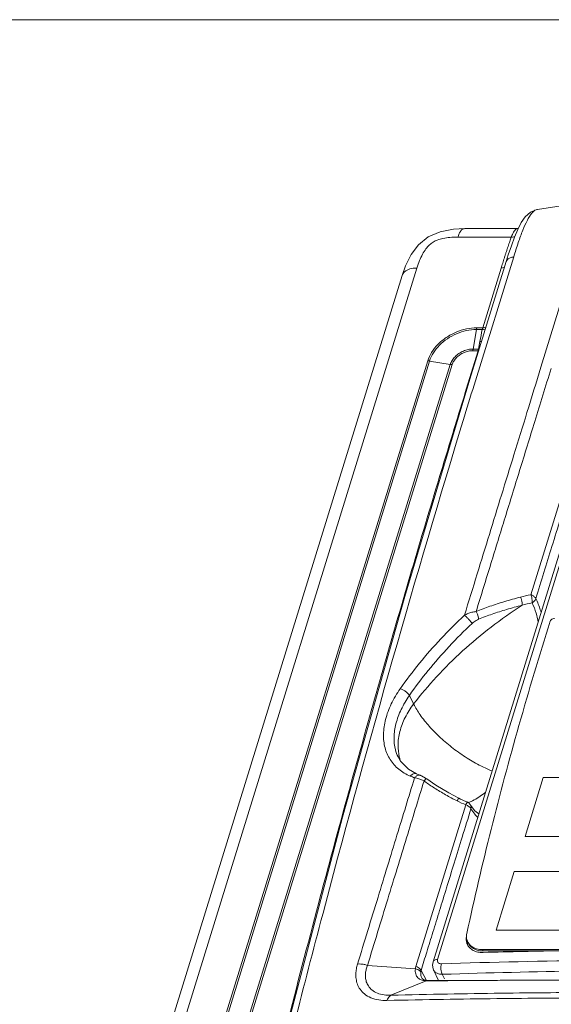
# Model space of a CAD drawing. Header units: millimetres. Extents: x -473 to 23648, y -382 to 1866.
# Tile 77 of 256: x 3119 to 3190, y 516 to 647. Entities that reach past the tile are written whole.
import ezdxf

# ---------------------------------------------------------------- set-up
doc = ezdxf.new("R2010")
doc.units = ezdxf.units.MM
doc.header["$LTSCALE"] = 80
doc.layers.get('0').update_dxf_attribs({"linetype": 'CONTINUOUS'})

msp = doc.modelspace()

# ---------------------------------------------------------------- linework, layer by layer
at = {"lineweight": 0}
msp.add_line((4537.836, 647.262), (2110.224, 647.262), dxfattribs=at)
at = {"color": 0, "linetype": 'Continuous', "lineweight": 0}
for p, q in [((3188.154, 621.972), (3188.15, 621.971)), ((3185.994, 620.216), (3185.534, 619.311)), ((3184.674, 618.28), (3177.555, 618.28)), ((3185.487, 619.415), (3178.469, 619.415)), ((3185.534, 619.311), (3185.101, 618.272)), ((3185.594, 619.43), (3185.485, 619.415)), ((3184.276, 615.908), (3183.993, 615.007)), ((3183.993, 615.008), (3179.151, 599.341)), ((3184.988, 615.642), (3179.884, 599.125)), ((3183.418, 614.46), (3183.322, 614.151)), ((3170.117, 613.172), (3138.286, 510.164)), ((3172.069, 614.151), (3140.237, 511.143)), ((3183.322, 614.151), (3180.86, 606.185)), ((3188.624, 600.925), (3191.11, 608.971)), ((3179.587, 603.356), (3180.028, 605.963)), ((3180.028, 605.963), (3180.797, 605.962)), ((3180.08, 606.185), (3180.86, 606.185)), ((3199.747, 604.209), (3174.233, 521.647)), ((3200.352, 604.535), (3174.838, 521.972)), ((3180.485, 604.354), (3180.312, 603.356)), ((3180.26, 603.133), (3178.67, 597.987)), ((3180.26, 603.133), (3179.535, 603.133)), ((3180.312, 603.356), (3179.587, 603.356)), ((3145.524, 511.143), (3173.531, 601.774)), ((3145.771, 511.122), (3173.778, 601.753)), ((3176.532, 601.298), (3148.525, 510.667)), ((3176.779, 601.277), (3148.772, 510.646)), ((3176.532, 601.298), (3173.778, 601.753)), ((3187.28, 570.591), (3196.533, 600.532)), ((3177.642, 594.652), (3177.525, 594.27)), ((3171.652, 556.03), (3171.088, 557.178)), ((3169.582, 548.967), (3169.574, 548.983)), ((3172.112, 546.69), (3172.041, 546.72)), ((3172.042, 546.72), (3172.042, 546.72)), ((3172.553, 546.515), (3172.557, 546.514)), ((3172.706, 546.454), (3172.553, 546.515)), ((3173.248, 546.155), (3172.706, 546.454)), ((3173.39, 546.057), (3173.248, 546.155)), ((3186.518, 538.382), (3188.939, 546.216)), ((3188.939, 546.216), (3202.755, 546.216)), ((3171.959, 521.029), (3178.619, 542.571)), ((3179.241, 542.562), (3179.24, 542.563)), ((3179.819, 541.773), (3179.241, 542.563)), ((3162.174, 540.927), (3154.557, 511.98)), ((3180.327, 541.366), (3179.819, 541.773)), ((3200.334, 538.382), (3186.518, 538.382)), ((3182.652, 525.873), (3185.073, 533.706)), ((3185.073, 533.706), (3203.034, 533.706)), ((3159.007, 529.577), (3158.692, 528.389)), ((3159.882, 529.343), (3159.568, 528.155)), ((3159.568, 528.155), (3159.296, 527.126)), ((3200.613, 525.873), (3182.652, 525.873)), ((3180.829, 523.287), (3180.921, 523.101)), ((3180.829, 523.287), (3232.615, 523.287)), ((3180.924, 522.908), (3180.891, 522.907)), ((3180.921, 523.101), (3191.618, 523.101)), ((3165.499, 521.185), (3171.893, 520.716)), ((3172.648, 520.521), (3173.377, 519.176)), ((3174.967, 519.156), (3174.294, 520.599)), ((3175.456, 519.994), (3175.508, 519.996)), ((3175.749, 519.381), (3175.456, 519.994)), ((3168.626, 517.202), (3173.331, 519.113)), ((3172.788, 519.444), (3172.742, 519.517)), ((3172.746, 519.509), (3172.742, 519.516)), ((3173.028, 519.255), (3172.788, 519.444)), ((3173.489, 519.151), (3173.028, 519.255)), ((3173.331, 519.113), (3173.489, 519.151)), ((3173.489, 519.151), (3173.49, 519.151)), ((3173.786, 519.148), (3173.49, 519.151)), ((3173.68, 519.111), (3173.786, 519.148)), ((3173.787, 519.112), (3173.68, 519.111))]:
    msp.add_line(p, q, dxfattribs=at)
for points in [[(3237.419, 626.442), (3221.087, 625.953), (3204.282, 624.428), (3188.15, 621.972)], [(3188.156, 621.972), (3188.058, 621.952), (3187.213, 621.596), (3186.529, 620.987), (3185.994, 620.216)], [(3178.469, 619.415), (3176.984, 619.341), (3175.177, 618.996), (3173.582, 618.299), (3172.302, 617.241), (3171.33, 615.939), (3170.582, 614.459), (3170.117, 613.171)], [(3185.101, 618.272), (3184.683, 617.13), (3184.276, 615.908)], [(3179.151, 599.341), (3170.458, 570.352), (3162.174, 540.927)], [(3172.042, 546.72), (3170.959, 547.334), (3169.912, 548.404), (3169.574, 548.983)], [(3172.557, 546.514), (3172.516, 546.529), (3172.112, 546.69)], [(3177.668, 543.475), (3176.339, 544.179), (3174.603, 545.227), (3173.39, 546.058)], [(3178.773, 542.967), (3178.589, 543.046), (3177.893, 543.364), (3177.668, 543.475)], [(3174.233, 521.647), (3174.164, 521.213), (3174.238, 520.741), (3174.296, 520.596)], [(3205.524, 519.245), (3194.1, 519.237), (3183.181, 519.211), (3173.786, 519.148)]]:
    msp.add_lwpolyline(points, dxfattribs=at)
for centre, radius, start, end in [((3398.545, 547.731), 225.239, 162.58226, 162.76683), ((3351.19, 562.577), 175.611, 162.45227, 162.57914), ((3222.871, 596.986), 43.021, 167.95602, 170.13833), ((3180.494, 606.118), 1.764, 269.72185, 276.94412), ((3180.26, 604.463), 1.33, 269.97302, 272.84754), ((3180.32, 605.14), 1.784, 269.7404, 272.39539), ((4926.425, 60.332), 1827.759, 162.855465, 163.009889), ((4893.007, 70.31), 1792.884, 163.002773, 165.165335), ((3192.165, 545.606), 25.458, 101.06313, 104.26264), ((3192.975, 544.499), 25.626, 102.44739, 105.54116), ((3175.683, 550.387), 6.104, 193.11855, 195.44202), ((3175.638, 550.375), 6.057, 195.44801, 199.47277), ((3175.778, 557.102), 11.625, 246.85296, 248.34663), ((3175.882, 557.358), 11.901, 248.33223, 249.80624), ((3170.964, 541.832), 4.45, 62.24192, 65.20873), ((3190.896, 570.549), 30.544, 234.21754, 234.46265), ((3186.227, 560.663), 19.626, 243.45063, 247.19242), ((3178.062, 540.984), 1.682, 62.78078, 70.64916), ((3178.388, 542.049), 0.996, 43.24528, 67.2268), ((3176.19, 549.733), 7.391, 291.49857, 293.23539), ((3175.967, 550.246), 7.95, 293.25504, 296.4754), ((3178.378, 542.041), 1.008, 31.20709, 43.21114), ((4843.756, 81.756), 1743.25, 165.154881, 165.711063), ((4858.691, 79.535), 1757.35, 165.244419, 165.732093), ((3180.402, 524.677), 1.744, 184.83189, 193.38509), ((3180.309, 524.655), 1.649, 193.39066, 200.56092), ((3180.229, 524.625), 1.563, 200.57211, 206.17999), ((3180.714, 524.375), 1.903, 178.73935, 181.73974), ((3180.632, 524.373), 1.821, 181.73959, 184.85329), ((3180.577, 524.368), 1.766, 184.85856, 188.80468), ((3180.252, 524.994), 1.546, 206.05446, 212.27451), ((3180.237, 524.985), 1.528, 212.29424, 213.60796), ((3180.256, 524.998), 1.552, 213.60935, 215.45056), ((3180.921, 526.305), 3.204, 267.95263, 270.00603), ((3206.291, -409.224), 932.477, 90.901696, 91.558859), ((3173.663, 520.504), 1.783, 162.9028, 173.19371), ((3205.908, -393.008), 913.509, 90.753087, 91.907072), ((3173.55, 525.772), 6.662, 268.11723, 269.47403), ((3173.559, 526.608), 7.498, 269.45895, 270.91968)]:
    msp.add_arc(centre, radius, start, end, dxfattribs=at)
for points, start_tangent, end_tangent in [([(3188.001, 621.929), (3187.992, 621.926), (3187.408, 621.462), (3186.811, 620.525), (3186.212, 619.197), (3185.607, 617.556), (3184.988, 615.642)], (-0.948555, -0.3166124), (-0.2952659, -0.9554151)), ([(3188.151, 621.964), (3188.001, 621.929)], (-0.9894498, -0.1448763), (-0.948555, -0.3166124)), ([(3177.555, 618.28), (3176.487, 618.232), (3175.561, 618.096), (3174.805, 617.882), (3174.243, 617.611), (3173.773, 617.252), (3173.293, 616.711), (3172.835, 615.998), (3172.423, 615.138), (3172.069, 614.151)], (-1, 0.00008), (-0.2951531, -0.95545)), ([(3177.555, 618.28), (3177.878, 619.002), (3178.281, 619.376), (3178.469, 619.405)], (0.2952657, 0.9554152), (0.9999013, -0.0140502)), ([(3184.674, 618.28), (3184.577, 618.012), (3184.47, 617.711), (3184.356, 617.381), (3184.238, 617.03), (3184.116, 616.662), (3183.993, 616.285), (3183.871, 615.903), (3183.75, 615.524)], (-0.3461142, -0.9381924), (-0.3015328, -0.9534558)), ([(3184.89, 618.778), (3184.862, 618.72), (3184.674, 618.28)], (-0.4389193, -0.8985265), (-0.3625076, -0.9319808)), ([(3184.674, 618.28), (3185.018, 618.318), (3185.165, 618.384)], (0.9990378, -0.043858), (0.8384261, 0.5450152)), ([(3185.485, 619.415), (3185.366, 619.39), (3185.213, 619.282), (3185.048, 619.066), (3184.89, 618.778)], (-0.9999351, -0.0113943), (-0.4389193, -0.8985265)), ([(3184.988, 615.642), (3184.521, 615.523), (3184.178, 615.305), (3183.993, 615.008)], (-0.992377, -0.1232394), (-0.2955531, -0.9553263)), ([(3172.069, 614.151), (3171.133, 614.025), (3170.447, 613.666), (3170.118, 613.172)], (-1, 0), (-0.3020824, -0.9532818)), ([(3183.322, 614.151), (3183.699, 614.215), (3183.772, 614.25)], (1, 0.0000003), (0.8782401, 0.47822)), ([(3173.531, 601.774), (3174.054, 602.906), (3174.899, 603.972), (3176.008, 604.889), (3177.301, 605.593), (3178.692, 606.035), (3180.08, 606.185)], (0.2952474, 0.9554208), (1, 0)), ([(3173.778, 601.753), (3174.28, 602.837), (3175.087, 603.853), (3176.144, 604.727), (3177.377, 605.397), (3178.702, 605.819), (3180.028, 605.963)], (0.2952474, 0.9554208), (1, 0)), ([(3180.08, 606.185), (3180.06, 606.115), (3180.043, 606.041), (3180.028, 605.963)], (-0.2952903, -0.9554076), (-0.1669668, -0.9859625)), ([(3180.86, 606.185), (3180.827, 606.074), (3180.797, 605.962)], (-0.2952456, -0.9554214), (-0.2493967, -0.9684014)), ([(3180.797, 605.962), (3181.171, 605.987), (3181.214, 605.996)], (0.99903, -0.0440341), (0.9766915, 0.2146477)), ([(3180.86, 606.185), (3181.237, 606.25), (3181.31, 606.284)], (1, 0.0000001), (0.8782405, 0.4782192)), ([(3179.587, 603.356), (3178.939, 603.285), (3178.292, 603.08), (3177.69, 602.753), (3177.174, 602.327), (3176.779, 601.83), (3176.532, 601.298)], (-1, 0), (-0.2952474, -0.9554208)), ([(3179.535, 603.133), (3178.954, 603.07), (3178.369, 602.885), (3177.824, 602.589), (3177.357, 602.203), (3177, 601.754), (3176.779, 601.277)], (-1, 0), (-0.2952474, -0.9554208)), ([(3179.587, 603.356), (3179.572, 603.278), (3179.555, 603.203), (3179.535, 603.133)], (-0.1669676, -0.9859624), (-0.2952264, -0.9554273)), ([(3180.312, 603.356), (3180.289, 603.243), (3180.26, 603.133)], (-0.166966, -0.9859626), (-0.2952474, -0.9554208)), ([(3173.531, 601.774), (3173.612, 601.772), (3173.694, 601.765), (3173.778, 601.753)], (1, 0.0000524), (0.9866019, -0.1631461)), ([(3176.532, 601.298), (3176.615, 601.286), (3176.698, 601.279), (3176.779, 601.277)], (0.9866018, -0.1631471), (1, -0.0000256)), ([(3178.428, 567.858), (3180.128, 573.382), (3181.75, 578.649), (3183.364, 583.887), (3185.022, 589.261), (3186.762, 594.899), (3188.624, 600.925)], (0.2939866, 0.9558095), (0.2952601, 0.9554169)), ([(3179.984, 568.353), (3181.959, 574.763), (3183.855, 580.916), (3185.779, 587.15), (3187.796, 593.687), (3189.974, 600.737)], (0.2943648, 0.9556931), (0.2952339, 0.955425)), ([(3187.948, 570.09), (3190.092, 577.029), (3192.416, 584.553), (3194.816, 592.323), (3197.199, 600.032)], (0.2951162, 0.9554614), (0.2952474, 0.9554208)), ([(3178.67, 597.987), (3177.642, 594.652)], (-0.2952474, -0.9554208), (-0.293409, -0.955987)), ([(3177.525, 594.27), (3174.863, 585.511), (3171.155, 573.034), (3167.545, 560.556), (3164.033, 548.079), (3160.62, 535.601), (3159.007, 529.577)], (-0.2931986, -0.9560516), (-0.2568812, -0.966443)), ([(3179.984, 568.353), (3181.831, 569.053), (3183.793, 569.695), (3185.893, 570.279)], (0.9268726, 0.3753762), (0.9691956, 0.2462925)), ([(3185.893, 570.279), (3186.027, 569.921), (3186.103, 569.537), (3186.109, 569.188)], (0.433748, -0.9010342), (-0.0965246, -0.9953306)), ([(3187.28, 570.591), (3187.425, 570.532), (3187.573, 570.453), (3187.717, 570.353), (3187.847, 570.231), (3187.948, 570.09)], (0.9416623, -0.3365593), (0.4769727, -0.8789181)), ([(3187.28, 570.591), (3187.391, 570.242), (3187.451, 569.868), (3187.451, 569.522)], (0.4179247, -0.9084817), (-0.0562009, -0.9984195)), ([(3187.948, 570.09), (3187.841, 569.881), (3187.671, 569.687), (3187.451, 569.522)], (-0.3295406, -0.9441414), (-0.8589546, -0.5120517)), ([(3187.948, 570.09), (3188.538, 568.57), (3188.641, 568.218)], (0.440823, -0.897594), (0.267158, -0.9636528)), ([(3171.652, 556.03), (3174.713, 559.668), (3178.171, 563.101), (3181.986, 566.287), (3186.109, 569.188)], (0.6074189, 0.7943817), (0.8406236, 0.5416197)), ([(3180.308, 567.34), (3182.121, 568.013), (3184.048, 568.629), (3186.109, 569.188)], (0.9292341, 0.3694916), (0.9708685, 0.2396131)), ([(3187.451, 569.522), (3187.978, 568.13), (3188.257, 566.953)], (0.4401702, -0.8979144), (0.1858941, -0.9825698)), ([(3169.864, 558.072), (3172.422, 561.453), (3175.286, 564.73), (3178.428, 567.858)], (0.5743934, 0.8185794), (0.7324849, 0.6807833)), ([(3178.428, 567.858), (3178.883, 568.084), (3179.408, 568.26), (3179.984, 568.353)], (0.8654569, 0.5009833), (0.9975393, 0.0701096)), ([(3178.428, 567.858), (3178.686, 567.637), (3178.974, 567.347), (3179.242, 567.039), (3179.444, 566.767)], (0.7941833, -0.6076782), (0.5488498, -0.835921)), ([(3179.444, 566.767), (3179.699, 566.983), (3179.991, 567.182), (3180.308, 567.34)], (0.7308686, 0.6825182), (0.9293101, 0.3693002)), ([(3179.984, 568.353), (3180.156, 568.026), (3180.269, 567.672), (3180.308, 567.34)], (0.54583, -0.837896), (-0.0033422, -0.9999944)), ([(3190.448, 567.444), (3190.203, 567.392), (3189.991, 567.25), (3189.868, 567.055)], (-1, 0), (-0.3026967, -0.9530869)), ([(3171.088, 557.178), (3173.585, 560.491), (3176.379, 563.701), (3179.444, 566.767)], (0.5729306, 0.8196039), (0.7308818, 0.682504)), ([(3189.868, 567.055), (3185.692, 553.176), (3181.983, 539.305), (3178.744, 525.454)], (-0.3026967, -0.9530869), (-0.2120789, -0.9772525)), ([(3171.208, 546.413), (3169.663, 547.341), (3168.525, 548.619), (3167.84, 550.188), (3167.631, 551.996), (3167.907, 553.969), (3168.664, 556.03), (3169.864, 558.072)], (-0.9193308, 0.3934856), (0.5742456, 0.8186831)), ([(3169.864, 558.072), (3170.202, 557.936), (3170.561, 557.713), (3170.876, 557.444), (3171.088, 557.178)], (0.9652536, -0.261315), (0.5093166, -0.8605792)), ([(3169.574, 548.983), (3169.226, 549.928), (3169.039, 551.584), (3169.295, 553.397), (3169.99, 555.295), (3171.088, 557.178)], (-0.4364764, 0.8997157), (0.570691, 0.8211649)), ([(3169.739, 549.002), (3169.571, 550.513), (3169.814, 552.361), (3170.518, 554.226), (3171.652, 556.03)], (-0.2270368, 0.9738862), (0.6074189, 0.7943817)), ([(3182.098, 547.104), (3180.623, 547.769), (3178.767, 548.827), (3176.941, 550.104), (3175.237, 551.537), (3173.739, 553.053), (3172.524, 554.576), (3171.652, 556.03)], (-0.9306528, 0.3659036), (-0.4405427, 0.8977317)), ([(3164.173, 521.353), (3166.901, 530.275), (3169.432, 538.544), (3171.774, 546.188)], (0.2922745, 0.9563345), (0.2930963, 0.9560829)), ([(3171.208, 546.413), (3171.49, 546.657), (3171.797, 546.759), (3172.041, 546.72)], (0.6391206, 0.7691065), (0.9211092, -0.3893043)), ([(3171.774, 546.188), (3172.043, 546.436), (3172.34, 546.541)], (0.616299, 0.7875123), (0.9965411, 0.0831009)), ([(3172.063, 546.138), (3171.774, 546.188)], (-0.9753291, 0.220756), (-0.9933166, 0.1154219)), ([(3172.83, 545.873), (3172.597, 545.972), (3172.34, 546.063), (3172.063, 546.138)], (-0.9078631, 0.4192668), (-0.9753291, 0.220756)), ([(3172.34, 546.541), (3172.553, 546.515)], (0.9965411, 0.0831009), (0.9434098, -0.3316292)), ([(3173.036, 545.771), (3173.254, 545.991), (3173.38, 546.061), (3173.385, 546.055)], (0.6605313, 0.7507985), (0.509757, -0.8603184)), ([(3165.499, 521.185), (3168.205, 530.024), (3170.713, 538.204), (3173.036, 545.771)], (0.2924461, 0.956282), (0.2936796, 0.9559039)), ([(3177.454, 543.106), (3175.91, 543.929), (3174.432, 544.822), (3173.143, 545.694)], (-0.8945571, 0.4469536), (-0.8137361, 0.5812345)), ([(3177.454, 543.106), (3177.607, 543.386), (3177.668, 543.475)], (0.4670866, 0.8842116), (0.9960829, 0.0884242)), ([(3181.223, 544.232), (3181.098, 544.134), (3179.511, 543.129)], (-0.7828383, -0.6222252), (-0.8953286, -0.4454062)), ([(3178.619, 542.571), (3178.736, 542.863), (3178.773, 542.967)], (0.4078106, 0.9130666), (-0.6391709, 0.7690647)), ([(3179.002, 542.376), (3178.831, 542.48)], (-0.8182079, 0.5749225), (-0.8888031, 0.4582893)), ([(3179.295, 542.067), (3179.23, 542.165), (3179.134, 542.269), (3179.002, 542.376)], (-0.4771657, 0.8788133), (-0.8182079, 0.5749225)), ([(3179.295, 542.067), (3179.294, 542.443), (3179.24, 542.562)], (0.2485202, 0.9686267), (-0.5175561, 0.8556493)), ([(3172.648, 520.521), (3173.4, 522.961), (3174.22, 525.622), (3175.103, 528.483), (3176.046, 531.541), (3177.053, 534.803), (3178.13, 538.293), (3179.295, 542.067)], (0.2944354, 0.9556714), (0.2949757, 0.9555048)), ([(3180.179, 540.922), (3179.819, 541.32), (3179.295, 542.067)], (-0.7125594, 0.7016118), (-0.5205484, 0.8538322)), ([(3178.664, 524.53), (3178.708, 525.134)], (-0.0848053, 0.9963975), (0.213904, 0.9768547)), ([(3178.744, 525.454), (3178.719, 524.773), (3178.863, 524.315)], (-0.2120789, -0.9772525), (0.4394928, -0.8982461)), ([(3179.123, 523.518), (3178.826, 523.935)], (-0.699413, 0.7147178), (-0.4412116, 0.8974031)), ([(3178.916, 523.772), (3178.831, 524.098)], (-0.3470451, 0.9378485), (-0.1531829, 0.9881979)), ([(3178.955, 524.129), (3179.036, 523.982), (3179.493, 523.507), (3180.14, 523.205), (3180.806, 523.103)], (0.4394928, -0.8982461), (0.9993578, -0.0358337)), ([(3178.992, 524.098), (3179.402, 523.694), (3180.049, 523.391), (3180.829, 523.287)], (0.5799609, -0.8146443), (1, 0)), ([(3180.891, 522.907), (3180.198, 522.964), (3179.597, 523.172), (3179.123, 523.518)], (-0.9996285, -0.0272568), (-0.699413, 0.7147178)), ([(3168.089, 516.5), (3167.001, 516.572), (3165.955, 516.863), (3165.1, 517.37), (3164.514, 517.997), (3164.158, 518.681), (3163.982, 519.381), (3163.949, 520.07), (3164.022, 520.73), (3164.173, 521.353)], (-0.9996543, -0.0262911), (0.2920722, 0.9563963)), ([(3164.173, 521.353), (3164.598, 521.363), (3165.048, 521.306), (3165.499, 521.185)], (0.9941679, 0.1078429), (0.9463992, -0.3229994)), ([(3168.626, 517.202), (3167.701, 517.252), (3166.814, 517.49), (3166.098, 517.913), (3165.62, 518.439), (3165.344, 519.009), (3165.228, 519.589), (3165.236, 520.153), (3165.334, 520.689), (3165.499, 521.185)], (-0.9992955, -0.03753), (0.3808571, 0.9246339)), ([(3174.838, 521.972), (3174.53, 521.918), (3174.314, 521.783), (3174.234, 521.647)], (-0.9994359, -0.0335828), (-0.3080029, -0.9513854)), ([(3174.838, 521.972), (3174.815, 521.786), (3174.862, 521.621), (3174.976, 521.492), (3175.146, 521.412), (3175.354, 521.39)], (-0.2958076, -0.9552475), (0.999445, 0.0333129)), ([(3175.354, 521.39), (3175.288, 521.046), (3175.285, 520.661), (3175.344, 520.292), (3175.456, 519.994)], (-0.2945808, -0.9556266), (0.4796468, -0.8774617)), ([(3175.354, 521.39), (3195.856, 521.844), (3216.586, 521.844), (3237.521, 521.39)], (0.9994425, 0.0333856), (0.9994764, -0.0323558)), ([(3172.442, 519.361), (3172.227, 519.532), (3172.047, 519.76), (3171.925, 520.036), (3171.87, 520.355), (3171.893, 520.716)], (-0.8447879, 0.5351014), (0.1700165, 0.9854412)), ([(3171.893, 520.716), (3172.196, 520.621), (3172.442, 520.48), (3172.605, 520.306)], (0.9788304, -0.204673), (0.5304882, -0.8476923)), ([(3171.959, 521.029), (3172.252, 520.896), (3172.49, 520.72), (3172.648, 520.521)], (0.9458743, -0.3245333), (0.4778363, -0.8784489)), ([(3172.742, 519.516), (3172.658, 519.714), (3172.603, 519.988), (3172.605, 520.306)], (-0.4781774, 0.8782632), (0.099151, 0.9950724)), ([(3172.605, 520.306), (3172.622, 520.418), (3172.648, 520.521)], (0.0994349, 0.9950441), (0.2938724, 0.9558447)), ([(3174.296, 520.596), (3174.32, 520.548), (3174.584, 520.246), (3174.976, 520.055), (3175.456, 519.994)], (0.4240722, -0.9056284), (0.9998964, 0.0143952)), ([(3172.901, 519.169), (3172.671, 519.244), (3172.442, 519.361)], (-0.970387, 0.2415556), (-0.8447879, 0.5351014)), ([(3173.331, 519.113), (3173.123, 519.128), (3172.901, 519.169)], (-0.9998279, 0.0185512), (-0.970387, 0.2415556)), ([(3205.456, 519.23), (3203.466, 519.229), (3201.397, 519.228), (3199.33, 519.227), (3197.291, 519.224), (3195.273, 519.222), (3193.214, 519.218), (3191.03, 519.214), (3188.632, 519.208), (3186.009, 519.2), (3183.191, 519.189), (3180.408, 519.175), (3177.894, 519.158), (3175.673, 519.137), (3173.787, 519.112)], (-1, 0.0000001), (-0.9998819, -0.0153682)), ([(3168.088, 516.5), (3168.239, 516.808), (3168.421, 517.045), (3168.626, 517.202)], (0.3630919, 0.9317533), (0.8838687, 0.4677351)), ([(3201.878, 517.586), (3196.085, 517.575), (3189.891, 517.54), (3183.263, 517.473), (3176.184, 517.365), (3168.626, 517.202)], (-1, 0.000002), (-0.9996819, -0.0252226)), ([(3201.405, 516.861), (3195.587, 516.85), (3189.372, 516.816), (3182.73, 516.754), (3175.646, 516.654), (3168.089, 516.5)], (-1, 0.0000033), (-0.9997033, -0.0243578))]:
    msp.add_spline(points, degree=3, dxfattribs=dict(at, start_tangent=start_tangent, end_tangent=end_tangent))

doc.saveas('drawing.dxf')
